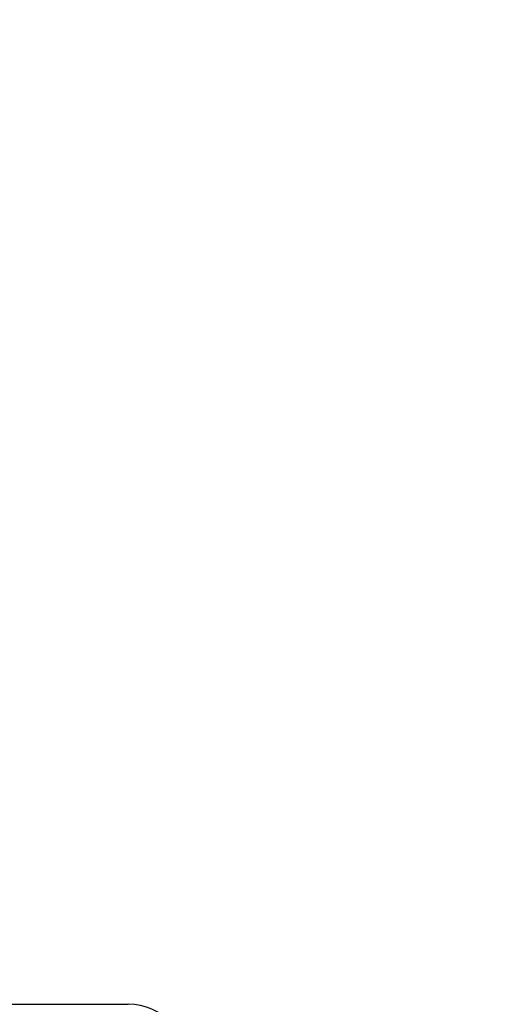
# Model space of a CAD drawing. Header units: millimetres. Extents: x 0 to 420, y 0 to 297.
# Tile 73 of 88: x 335.39 to 336.77, y 164.63 to 167.38. Entities that reach past the tile are written whole.
import ezdxf

# ---------------------------------------------------------------- set-up
doc = ezdxf.new("R2010")
doc.units = ezdxf.units.MM
doc.layers.add('QUOTE', color=174, linetype='Continuous')
doc.styles.add('SLDTEXTSTYLE3', font='TXT', dxfattribs={"width": 0.75})
doc.dimstyles.new('SLDDIMSTYLE0', dxfattribs={"dimtxt": 3, "dimasz": 3, "dimexe": 0, "dimexo": 0.0625, "dimgap": 0.75, "dimtad": 1, "dimlfac": 8.795212, "dimrnd": 1e-09, "dimzin": 12, "dimdsep": 46, "dimtxsty": 'SLDTEXTSTYLE3', "dimsah": 1, "dimcen": 0.09, "dimadec": 0, "dimazin": 3, "dimtfac": 1, "dimtdec": 3, "dimtofl": 0, "dimtmove": 0, "dimatfit": 3, "dimfxl": 0, "dimfrac": 2, "dimtolj": 1, "dimtzin": 12, "dimarcsym": 0})

# ---------------------------------------------------------------- blocks, each defined once
blk = doc.blocks.new('_D_2')
at = {"layer": 'QUOTE'}
for p, q in [((329.5081, 267.6518), (356.979, 267.6518)), ((354.979, 159.1724), (354.979, 267.6518)), ((343.2158, 159.1724), (356.979, 159.1724))]:
    blk.add_line(p, q, dxfattribs=at)
for points in [[(354.979, 267.6518), (354.479, 264.6518), (355.479, 264.6518)], [(354.979, 159.1724), (355.479, 162.1724), (354.479, 162.1724)]]:
    blk.add_solid(points, dxfattribs=at)
at = {"layer": 'QUOTE', "insert": (351.1118, 208.4246), "char_height": 3, "attachment_point": 1, "rotation": 90, "style": 'SLDTEXTSTYLE3'}
blk.add_mtext('954,1', dxfattribs=at)

msp = doc.modelspace()

# ---------------------------------------------------------------- linework, layer by layer
at = {"color": 7, "linetype": 'Continuous', "lineweight": 25}
msp.add_line((334.5522, 164.6299), (335.6944, 164.6299), dxfattribs=at)
msp.add_arc((335.6944, 164.4593), 0.1705, 0, 90, dxfattribs=at)

# ---------------------------------------------------------------- dimensions: what is measured, and where the dimension line sits
at = {"layer": 'QUOTE'}
dim = msp.add_linear_dim(base=(354.979, 267.6518), p1=(341.2158, 159.1724), p2=(327.5081, 267.6518), angle=90, dimstyle='SLDDIMSTYLE0', dxfattribs=at)
dim.commit()
dim.dimension.update_dxf_attribs({"geometry": '_D_2', "text_midpoint": (354.979, 213.4121), "dimtype": 160})

doc.saveas('drawing.dxf')
